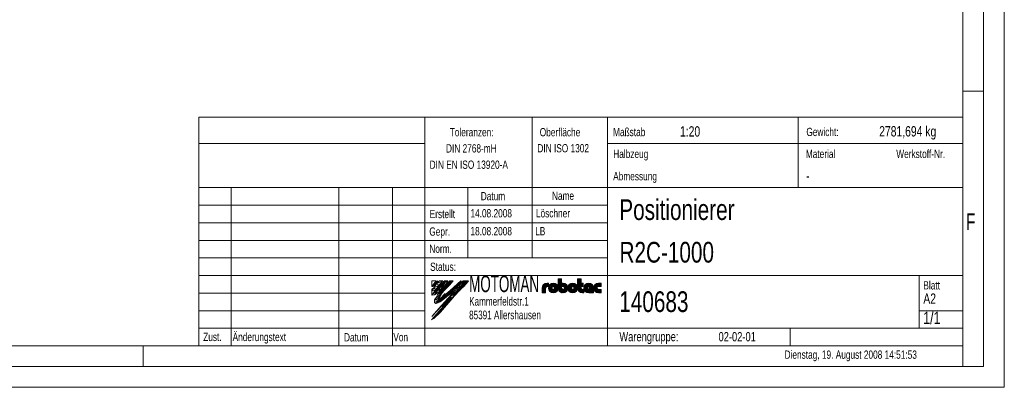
# Model space of a CAD drawing. Header units: millimetres. Extents: x 22 to 589, y 6 to 414.
# Tile 12 of 52: x 350 to 589, y 6 to 94. Entities that reach past the tile are written whole.
import ezdxf

# ---------------------------------------------------------------- set-up
doc = ezdxf.new("R2010")
doc.units = ezdxf.units.MM
doc.styles.add('SLDTEXTSTYLE0', font='TXT', dxfattribs={"width": 0.7})
doc.styles.add('SLDTEXTSTYLE1', font='TXT', dxfattribs={"width": 0.75})
doc.styles.add('SLDTEXTSTYLE2', font='TXT', dxfattribs={"width": 0.605})

msp = doc.modelspace()

# ---------------------------------------------------------------- linework, layer by layer
at = {"color": 7, "linetype": 'Continuous', "lineweight": 15}
for p, q in [((588.5, 414.5), (588.5, 5.5)), ((588.5, 5.5), (36.5, 5.5))]:
    msp.add_line(p, q, dxfattribs=at)
at = {"color": 1, "linetype": 'Continuous', "lineweight": 0}
for p, q in [((583.5, 409.5), (583.5, 10.5)), ((578.5, 404.5000052), (578.5, 10.5000052)), ((583.4831139, 77), (578.5, 77)), ((393.7247305, 70.7491264), (393.7247305, 15.4991316)), ((393.7247305, 70.7491264), (578.5, 70.7491264)), ((448.3247305, 15.4991264), (448.3247305, 70.7491264)), ((474.3247305, 70.7491264), (474.3247305, 36.7491264)), ((492.5247305, 70.7491264), (492.5247305, 15.4991264)), ((538.6120544, 53.7491316), (538.6120544, 70.7491316)), ((448.3247305, 64.3741264), (393.7247305, 64.3741264)), ((578.5, 64.3741264), (492.5247305, 64.3741264)), ((578.5, 10.5), (578.5, 65.49)), ((578.5, 53.7491316), (393.7247305, 53.7491316)), ((401.5247305, 53.7491264), (401.5247305, 15.4991264)), ((427.5247305, 15.4991264), (427.5247305, 53.7491264)), ((440.5247305, 53.7491264), (440.5247305, 15.4991264)), ((458.7247305, 36.7491264), (458.7247305, 53.7491264)), ((492.5247305, 49.4991264), (393.7247305, 49.4991264)), ((492.5247305, 45.2491264), (393.7247305, 45.2491264)), ((492.5247305, 40.9991264), (393.7247305, 40.9991264)), ((492.5247305, 36.7491264), (393.7247305, 36.7491264)), ((448.3247305, 32.4991316), (393.7247305, 32.4991316)), ((448.3247305, 32.4991316), (578.5, 32.4991316)), ((567.9247305, 19.7491264), (567.9247305, 32.4991264)), ((448.3247305, 28.2491264), (393.7247305, 28.2491264)), ((448.3247305, 23.9991264), (393.7247305, 23.9991264)), ((578.5, 23.9991316), (567.9247305, 23.9991316)), ((393.7247305, 19.7491316), (578.5, 19.7491316)), ((536.7247305, 15.4991264), (536.7247305, 19.7491264)), ((393.7247305, 15.4991316), (46.5, 15.5)), ((380.25, 15.5), (380.25, 10.5)), ((393.7247305, 15.4991316), (578.5, 15.4991316)), ((583.5, 10.5), (41.5, 10.5)), ((395.62, 10.5), (578.5, 10.5))]:
    msp.add_line(p, q, dxfattribs=at)
at = {"color": 7, "linetype": 'Continuous', "lineweight": 0}
for p, q in [((450.0695855, 29.8805796), (451.0943855, 31.1812356)), ((450.0695855, 31.1812356), (451.0943855, 31.1812356)), ((451.0943855, 31.1812356), (450.0695855, 29.8805796)), ((450.0695855, 29.8805796), (450.0695855, 31.1812356)), ((450.2871455, 29.8805796), (451.0943855, 31.1812356)), ((451.0943855, 31.1812356), (450.2871455, 29.8805796)), ((451.0943855, 31.1812356), (450.9700655, 30.8323836)), ((451.4673455, 31.1812356), (451.0433194, 30.7150272)), ((451.0781601, 30.6592117), (451.4673455, 31.1812356)), ((451.1767055, 30.5013396), (452.7080255, 31.1812356)), ((452.7080255, 31.1812356), (451.1767055, 30.5013396)), ((451.1767055, 30.5013396), (451.9007855, 31.1812356)), ((452.7080255, 31.1812356), (451.7743302, 30.1993226)), ((451.7773055, 28.5563196), (453.4942655, 31.1812356)), ((453.4942655, 31.1812356), (451.7773055, 28.5563196)), ((451.8700852, 29.4230148), (453.4942655, 31.1812356)), ((451.9007855, 31.1812356), (452.7080255, 31.1812356)), ((453.1416705, 31.2144651), (452.022625, 29.9944483)), ((453.4942655, 31.1812356), (452.022625, 29.9944483)), ((452.022625, 29.9944483), (453.4942655, 31.1812356)), ((452.2207575, 29.8026276), (453.4942655, 31.1812356)), ((453.4942655, 31.1812356), (453.1416705, 31.2144651)), ((453.4942655, 31.1812356), (453.6395855, 30.6875676)), ((453.4942655, 31.1812356), (453.8873855, 31.1812356)), ((453.6395855, 30.6875676), (453.4942655, 31.1812356)), ((453.8873855, 31.1812356), (453.6395855, 30.6875676)), ((454.3939055, 31.1812356), (453.7840655, 30.5840796)), ((453.7840655, 30.5840796), (454.3939055, 31.1812356)), ((453.7840655, 30.5840796), (454.5316655, 31.1812356)), ((454.5316655, 31.1812356), (453.7840655, 30.5840796)), ((453.7840655, 30.5840796), (454.3939055, 31.1812356)), ((454.5316655, 31.1812356), (453.9257676, 30.5277341)), ((455.1851855, 31.1812356), (454.0762091, 30.2815376)), ((454.7374655, 31.1812356), (454.0762091, 30.2815376)), ((454.0762091, 30.2815376), (455.1851855, 31.1812356)), ((454.2782526, 30.2018913), (455.1851855, 31.1812356)), ((454.3939055, 31.1812356), (454.5316655, 31.1812356)), ((454.4822676, 28.8809157), (457.0441055, 31.1812356)), ((454.5661055, 28.8122676), (457.0441055, 31.1812356)), ((457.0441055, 31.1812356), (454.5661055, 28.8122676)), ((455.1851855, 31.1812356), (454.7374655, 31.1812356)), ((457.0441055, 31.1812356), (456.8337536, 30.7710485)), ((456.8644992, 30.7831722), (457.0441055, 31.1812356)), ((457.2094721, 31.1713362), (456.8644992, 30.7831722)), ((457.0441055, 31.1812356), (457.2094721, 31.1713362)), ((457.5909455, 31.1812356), (457.1016548, 30.7322119)), ((457.5909455, 31.1812356), (457.5092001, 30.470882)), ((457.5092001, 30.470882), (457.5909455, 31.1812356)), ((457.5092001, 30.470882), (458.1083855, 31.1346156)), ((457.5425288, 30.5078009), (457.9824023, 30.9950605)), ((457.5909455, 31.1812356), (458.8895855, 31.1812356)), ((457.7700528, 30.9988187), (457.5909455, 31.1812356)), ((458.1083855, 31.1346156), (457.5909455, 31.1812356)), ((458.7216502, 30.9819783), (457.6550619, 29.9349612)), ((457.6550619, 29.9349612), (458.7216502, 30.9819783)), ((458.5292255, 30.9737556), (457.6550619, 29.9349612)), ((457.7515098, 29.8698099), (458.7216502, 30.9819783)), ((457.7700528, 30.9988187), (458.8895855, 31.1812356)), ((458.8895855, 31.1812356), (457.7700528, 30.9988187)), ((458.7216502, 30.9819783), (457.7700528, 30.9988187)), ((457.9824023, 30.9950605), (457.9092761, 30.5019746)), ((457.9092761, 30.5019746), (457.9824023, 30.9950605)), ((458.3013394, 30.9894165), (457.9092761, 30.5019746)), ((457.9824023, 30.9950605), (458.3013394, 30.9894165)), ((458.7216502, 30.9819783), (458.5292255, 30.9737556)), ((458.8895855, 31.1812356), (458.7216502, 30.9819783)), ((480.5929754, 29.482355), (480.5929754, 31.666355)), ((480.5929754, 31.666355), (481.4329754, 31.666355)), ((480.6782766, 31.666355), (480.6782766, 29.0426368)), ((480.7622766, 28.8744621), (480.7622766, 31.666355)), ((480.8462766, 31.666355), (480.8462766, 28.7532442)), ((480.9302766, 28.6580008), (480.9302766, 31.666355)), ((481.0142766, 31.666355), (481.0142766, 28.5804646)), ((481.0982766, 28.5163642), (481.0982766, 31.666355)), ((481.1822766, 31.666355), (481.1822766, 28.4631595)), ((481.2662766, 28.4192132), (481.2662766, 31.666355)), ((481.3502766, 31.666355), (481.3502766, 28.3834157)), ((481.4329754, 29.482355), (481.4329754, 31.666355)), ((485.2969754, 31.666355), (486.1369754, 31.666355)), ((485.2969754, 29.482355), (485.2969754, 31.666355)), ((485.3426286, 29.1578663), (485.3426286, 31.666355)), ((485.4266286, 31.666355), (485.4266286, 28.9455731)), ((485.5106286, 28.8064372), (485.5106286, 31.666355)), ((485.5946286, 31.666355), (485.5946286, 28.7003813)), ((485.6786286, 28.6151818), (485.6786286, 31.666355)), ((485.7626286, 31.666355), (485.7626286, 28.5451334)), ((485.8466286, 28.4870331), (485.8466286, 31.666355)), ((485.9306286, 31.666355), (485.9306286, 28.4388818)), ((486.0146286, 28.3993522), (486.0146286, 31.666355)), ((486.0986286, 31.666355), (486.0986286, 28.3675271)), ((486.1369754, 30.658355), (486.1369754, 31.666355)), ((450.4676943, 29.4823725), (450.0656652, 29.2305153)), ((450.0656652, 29.2305153), (450.0695855, 28.6805556)), ((450.0695855, 29.8805796), (450.2871455, 29.8805796)), ((450.2871455, 29.8805796), (450.0695855, 29.8805796)), ((450.2871455, 29.8805796), (450.0695855, 29.8805796)), ((450.0695855, 28.6805556), (450.4848311, 29.5168873)), ((450.0695855, 28.6805556), (450.4676943, 29.4823725)), ((450.0695855, 27.7908276), (450.9910655, 29.1564156)), ((450.9910655, 29.1564156), (450.0695855, 27.7908276)), ((450.0695855, 28.6805556), (450.9910655, 29.1564156)), ((450.9910655, 29.1564156), (450.0695855, 28.6805556)), ((450.0695855, 27.7908276), (451.2388655, 28.9494396)), ((451.2388655, 28.9494396), (450.0695855, 27.7908276)), ((450.0695855, 27.7908276), (450.0695855, 28.6805556)), ((450.2871455, 29.8805796), (450.9700655, 30.8323836)), ((450.9700655, 30.8323836), (450.2871455, 29.8805796)), ((450.6601055, 30.1909596), (450.2871455, 29.8805796)), ((450.2871455, 29.8805796), (450.6601055, 30.1909596)), ((450.6601055, 30.1909596), (450.2871455, 29.8805796)), ((451.1767055, 30.5013396), (450.4848311, 29.5168873)), ((450.4848311, 29.5168873), (451.1767055, 30.5013396)), ((450.4848311, 29.5168873), (451.7743302, 30.1993226)), ((451.7743302, 30.1993226), (450.4848311, 29.5168873)), ((450.4848311, 29.5168873), (450.7424255, 30.1702956)), ((450.4848311, 29.5168873), (450.9910655, 29.1564156)), ((450.9910655, 29.1564156), (450.4848311, 29.5168873)), ((450.6601055, 30.1909596), (450.9700655, 30.8323836)), ((450.9700655, 30.8323836), (450.6601055, 30.1909596)), ((450.6601055, 30.1909596), (451.1767055, 30.5013396)), ((451.1767055, 30.5013396), (450.6601055, 30.1909596)), ((450.7424255, 30.1702956), (450.6601055, 30.1909596)), ((450.6601055, 27.8321556), (451.8700852, 29.4230148)), ((451.8700852, 29.4230148), (450.6601055, 27.8321556)), ((450.6601055, 27.8321556), (451.2388655, 28.9494396)), ((451.2388655, 28.9494396), (450.6601055, 27.8321556)), ((450.7424255, 30.1702956), (451.1767055, 30.5013396)), ((451.1767055, 30.5013396), (450.7424255, 30.1702956)), ((450.9700655, 30.8323836), (451.1767055, 30.5013396)), ((451.100583, 29.3023975), (450.9855921, 29.1442566)), ((450.9855921, 29.1442566), (451.0430876, 29.1155034)), ((451.7743302, 30.1993226), (450.9910655, 29.1564156)), ((450.9910655, 29.1564156), (451.2388655, 28.9494396)), ((450.9999653, 30.7975479), (451.1868258, 30.8981833)), ((451.0574608, 30.7256658), (450.9999653, 30.7975479)), ((451.6611629, 29.6618091), (451.0430876, 29.0723744)), ((451.7330325, 29.5467972), (451.0430876, 29.0723744)), ((451.0430876, 29.0723744), (451.7330325, 29.5467972)), ((451.0430876, 29.1155034), (451.100583, 29.3023975)), ((451.0430876, 29.1155034), (451.2730686, 29.2161387)), ((451.1293304, 29.0436212), (451.0430876, 29.1155034)), ((451.0430876, 29.0723744), (451.1293304, 28.8998569)), ((451.0433194, 30.7150272), (451.0781601, 30.6592117)), ((451.1868258, 30.8981833), (451.0574608, 30.7256658)), ((451.2299472, 30.8406777), (451.086209, 30.6825368)), ((451.086209, 30.6825368), (451.1293304, 30.5819015)), ((451.8593844, 29.7547081), (451.120932, 29.0479439)), ((452.0186375, 29.5838277), (451.120932, 29.0479439)), ((451.120932, 29.0479439), (452.0186375, 29.5838277)), ((451.120932, 29.0479439), (451.2388655, 28.9494396)), ((451.1293304, 30.5819015), (451.2299472, 30.8406777)), ((451.1293304, 28.8998569), (451.7330325, 29.5467972)), ((451.2730686, 29.2161387), (451.1293304, 29.0436212)), ((451.1767055, 30.5013396), (451.7743302, 30.1993226)), ((451.7743302, 30.1993226), (451.1767055, 30.5013396)), ((451.2388655, 28.9494396), (452.0186375, 29.5838277)), ((451.2388655, 28.9494396), (451.8700852, 29.4230148)), ((451.5892942, 29.9637144), (451.431181, 29.7480671)), ((451.431181, 29.7480671), (451.6611629, 29.8918322)), ((451.790528, 29.9493378), (451.4455551, 29.3167741)), ((451.4455551, 29.3167741), (451.9342662, 29.7911969)), ((451.6611629, 29.8918322), (451.5892942, 29.9637144)), ((451.7330325, 29.8199501), (451.5892942, 29.5467972)), ((451.5892942, 29.5467972), (451.790528, 29.7624437)), ((451.591117, 29.9957209), (451.8419628, 30.2744808)), ((452.0186375, 29.5838277), (451.591117, 29.9957209)), ((451.591117, 29.9957209), (452.2207575, 29.8026276)), ((452.2207575, 29.8026276), (451.591117, 29.9957209)), ((451.7330325, 29.5467972), (451.6611629, 29.6618091)), ((451.790528, 29.7624437), (451.7330325, 29.8199501)), ((453.6395855, 30.6875676), (451.7773055, 28.5563196)), ((451.7773055, 28.5563196), (452.7624617, 29.6837617)), ((451.7773055, 28.5563196), (453.1004466, 29.6375701)), ((453.1004466, 29.6375701), (451.7773055, 28.5563196)), ((451.7773055, 28.5563196), (451.8700852, 29.4230148)), ((451.8700852, 29.4230148), (451.7773055, 28.5563196)), ((451.9342662, 29.7911969), (451.790528, 29.9493378)), ((452.1512374, 30.6093275), (451.8192753, 30.2656196)), ((451.8192753, 30.2656196), (451.9055189, 30.1218553)), ((451.8419628, 30.2744808), (452.2207575, 29.8026276)), ((452.0186375, 29.5838277), (451.8593844, 29.7547081)), ((451.9055189, 30.1218553), (452.1512374, 30.6093275)), ((451.9630144, 30.0643489), (452.5667165, 30.5531483)), ((452.0780054, 30.0068433), (451.9630144, 30.0643489)), ((452.2207575, 29.8026276), (452.0186375, 29.5838277)), ((452.022625, 29.9944483), (452.2207575, 29.8026276)), ((452.5667165, 30.5531483), (452.0780054, 30.0068433)), ((453.6975254, 29.9942097), (452.240563, 28.1296139)), ((453.866908, 29.8960977), (452.240563, 28.1296139)), ((452.240563, 28.1296139), (453.866908, 29.8960977)), ((452.2670255, 28.0259436), (453.866908, 29.8960977)), ((453.1004466, 29.6375701), (452.2984491, 28.5290876)), ((453.5872602, 29.906208), (452.3511087, 28.2960464)), ((452.3511087, 28.2960464), (452.9979322, 29.0723744)), ((452.4086033, 25.2338625), (455.5841855, 28.8253716)), ((452.4660988, 25.1619804), (455.5841855, 28.8253716)), ((455.5841855, 28.8253716), (452.4660988, 25.1619804)), ((452.7624617, 29.6837617), (453.6395855, 30.6875676)), ((452.7624617, 29.6837617), (453.9257676, 30.5277341)), ((453.9257676, 30.5277341), (452.7624617, 29.6837617)), ((452.7624617, 29.6837617), (453.1004466, 29.6375701)), ((453.1004466, 29.6375701), (452.7624617, 29.6837617)), ((452.902772, 28.7690891), (454.2782526, 30.2018913)), ((453.866908, 29.8960977), (452.902772, 28.7690891)), ((452.9979322, 29.0723744), (453.5872602, 29.906208)), ((453.9257676, 30.5277341), (453.1004466, 29.6375701)), ((453.7988688, 30.3908653), (453.5248356, 30.0953021)), ((454.2782526, 30.2018913), (453.5248356, 30.0953021)), ((453.5248356, 30.0953021), (454.2782526, 30.2018913)), ((453.5248356, 30.0953021), (453.866908, 29.8960977)), ((453.5309046, 28.0484027), (454.4822676, 28.8809157)), ((453.6016772, 27.9803895), (454.4822676, 28.8809157)), ((454.4822676, 28.8809157), (453.6016772, 27.9803895)), ((454.5661055, 28.8122676), (453.6016772, 27.9803895)), ((453.6395855, 30.6875676), (453.9257676, 30.5277341)), ((454.6509254, 28.7273394), (453.6608787, 27.9234972)), ((454.7421233, 28.6348453), (453.6608787, 27.9234972)), ((453.6608787, 27.9234972), (454.7421233, 28.6348453)), ((453.866908, 29.8960977), (453.6975254, 29.9942097)), ((453.7411214, 27.8463835), (454.7421233, 28.6348453)), ((453.7840655, 30.5840796), (453.9394185, 30.5424584)), ((453.9394185, 30.5424584), (453.7840655, 30.5840796)), ((453.9257676, 30.5277341), (453.7840655, 30.5840796)), ((454.2782526, 30.2018913), (453.7988688, 30.3908653)), ((454.2782526, 30.2018913), (453.866908, 29.8960977)), ((453.866908, 29.8960977), (454.2782526, 30.2018913)), ((454.3079702, 30.5968686), (453.9237172, 30.3416497)), ((453.9237172, 30.3416497), (454.0762091, 30.2815376)), ((454.0762091, 30.2815376), (454.3079702, 30.5968686)), ((454.0762091, 30.2815376), (454.2782526, 30.2018913)), ((454.3636655, 27.3355476), (456.2671055, 28.9081116)), ((456.2671055, 28.9081116), (454.3636655, 27.3355476)), ((456.6190655, 28.8253716), (454.3636655, 27.3355476)), ((454.3636655, 27.3355476), (455.5841855, 28.8253716)), ((455.5841855, 28.8253716), (454.4640657, 27.4334588)), ((455.272606, 29.0563699), (454.4716769, 28.4199473)), ((454.5661055, 28.8122676), (454.4822676, 28.8809157)), ((454.4822676, 28.8809157), (454.5661055, 28.8122676)), ((454.5661055, 28.8122676), (456.8337536, 30.7710485)), ((456.8337536, 30.7710485), (454.5661055, 28.8122676)), ((454.7421233, 28.6348453), (454.5661055, 28.8122676)), ((454.7421233, 28.6348453), (454.6509254, 28.7273394)), ((455.272606, 29.0563699), (454.6948884, 28.195595)), ((454.6948884, 28.195595), (455.272606, 29.0563699)), ((454.6948884, 28.195595), (455.5841855, 28.8253716)), ((454.7421233, 28.6348453), (456.8337536, 30.7710485)), ((456.8337536, 30.7710485), (454.7421233, 28.6348453)), ((457.0788941, 30.7113253), (454.7421233, 28.6348453)), ((454.8752255, 26.8502796), (456.6190655, 28.8253716)), ((456.2671055, 28.9081116), (454.8811055, 26.9631756)), ((454.8811055, 26.9631756), (456.6190655, 28.8253716)), ((456.6190655, 28.8253716), (454.9742842, 27.0630155)), ((455.8200953, 29.5561212), (455.272606, 29.0563699)), ((455.272606, 29.0563699), (455.5841855, 28.8253716)), ((455.5841855, 28.8253716), (455.272606, 29.0563699)), ((455.8200953, 29.5561212), (455.5841855, 28.8253716)), ((455.5841855, 28.8253716), (455.8200953, 29.5561212)), ((455.5841855, 28.8253716), (456.2671055, 28.9081116)), ((455.5841855, 28.8253716), (456.2671055, 28.9081116)), ((456.2056436, 29.9099401), (455.8200953, 29.5561212)), ((455.8200953, 29.5561212), (456.2671055, 28.9081116)), ((456.2671055, 28.9081116), (455.8200953, 29.5561212)), ((455.8595484, 28.3361993), (456.2671055, 28.9081116)), ((456.6190655, 28.8253716), (455.8595484, 28.3361993)), ((456.6126975, 30.2834948), (456.2056436, 29.9099401)), ((456.2056436, 29.9099401), (456.6110099, 29.373044)), ((456.6110099, 29.373044), (456.2056436, 29.9099401)), ((456.2056436, 29.9099401), (456.2671055, 28.9081116)), ((456.2671055, 28.9081116), (456.2056436, 29.9099401)), ((456.2671055, 28.9081116), (456.6110099, 29.373044)), ((456.2671055, 28.9081116), (456.6190655, 28.8253716)), ((456.6190655, 28.8253716), (456.2671055, 28.9081116)), ((456.2671055, 28.9081116), (456.6190655, 28.8253716)), ((456.8788733, 29.5467972), (456.3182934, 28.8423513)), ((457.0082384, 29.4174095), (456.3182934, 28.8423513)), ((456.3182934, 28.8423513), (457.0082384, 29.4174095)), ((456.3182934, 28.8423513), (456.4189103, 28.698587)), ((456.4189103, 28.698587), (457.0082384, 29.4174095)), ((456.9363688, 29.1730098), (456.5626486, 28.8567279)), ((456.9363688, 29.12988), (456.5626486, 28.8567279)), ((456.5626486, 28.8567279), (456.9363688, 29.12988)), ((456.5626486, 28.8567279), (456.6345182, 28.8423513)), ((456.8932474, 29.3311507), (456.5770227, 28.8711037)), ((456.5770227, 28.8711037), (457.0369857, 29.2448919)), ((456.6126975, 30.2834948), (456.6110099, 29.373044)), ((456.6110099, 29.373044), (456.6126975, 30.2834948)), ((456.6110099, 29.373044), (456.9787182, 29.870156)), ((456.6126975, 30.2834948), (457.1016548, 30.7322119)), ((457.5092001, 30.470882), (456.6126975, 30.2834948)), ((457.5092001, 30.470882), (456.6126975, 30.2834948)), ((456.6126975, 30.2834948), (456.9787182, 29.870156)), ((456.9787182, 29.870156), (456.6126975, 30.2834948)), ((457.1818655, 29.3974956), (456.6190655, 28.8253716)), ((457.2389855, 29.3409636), (456.6190655, 28.8253716)), ((456.6190655, 28.8253716), (457.2389855, 29.3409636)), ((457.2389855, 29.3409636), (456.6190655, 28.8253716)), ((456.6190655, 28.8253716), (457.2389855, 29.3409636)), ((456.9794902, 29.1155034), (456.6190655, 28.8253716)), ((456.6190655, 28.8253716), (456.9794902, 29.1155034)), ((456.6190655, 28.8253716), (456.6920136, 28.8135981)), ((456.6345182, 28.8423513), (456.9363688, 29.12988)), ((456.6920136, 28.8135981), (456.9794902, 29.1155034)), ((457.5425288, 30.5078009), (456.7517242, 29.5632788)), ((457.7505539, 30.5044955), (456.7517242, 29.5632788)), ((456.7517242, 29.5632788), (457.7505539, 30.5044955)), ((456.7517242, 29.5632788), (456.9363688, 29.4461618)), ((456.8337536, 30.7710485), (457.0788941, 30.7113253)), ((457.0082384, 29.4174095), (456.8788733, 29.5467972)), ((457.0369857, 29.2448919), (456.8932474, 29.3311507)), ((457.0082384, 30.9269365), (456.9076215, 30.7975479)), ((456.9076215, 30.7975479), (456.9794902, 30.754419)), ((456.9363688, 29.4461618), (457.7505539, 30.5044955)), ((456.9363688, 29.12988), (456.9363688, 29.1730098)), ((456.9551201, 29.4705361), (457.8562956, 30.5531483)), ((457.8562956, 30.5531483), (456.9551201, 29.4705361)), ((456.9551201, 29.4705361), (457.8562956, 30.5531483)), ((457.7505539, 30.5044955), (456.9551201, 29.4705361)), ((457.814945, 30.5034732), (456.9551201, 29.4705361)), ((456.9551201, 29.4705361), (457.0082384, 29.4174095)), ((456.9787182, 29.870156), (457.5092001, 30.470882)), ((456.9794902, 30.754419), (457.0082384, 30.9269365)), ((456.9794902, 29.1155034), (457.2389855, 29.3409636)), ((457.2094721, 30.8694301), (456.9938643, 30.754419)), ((457.0082384, 30.8406777), (456.9938643, 30.7687956)), ((456.9938643, 30.7687956), (457.0801071, 30.8406777)), ((456.9938643, 30.754419), (457.0513598, 30.7256658)), ((457.0801071, 30.8406777), (457.0082384, 30.8406777)), ((457.0082384, 29.4174095), (457.814945, 30.5034732)), ((457.0513598, 30.7256658), (457.2094721, 30.8694301)), ((457.1016548, 30.7322119), (457.5092001, 30.470882)), ((457.5092001, 30.470882), (457.1016548, 30.7322119)), ((457.1016548, 30.7322119), (457.5092001, 30.470882)), ((457.1016548, 30.7322119), (457.5092001, 30.470882)), ((457.6550619, 29.9349612), (457.1818655, 29.3974956)), ((457.7515098, 29.8698099), (457.1818655, 29.3974956)), ((457.1818655, 29.3974956), (457.7515098, 29.8698099)), ((457.2389855, 29.3409636), (457.1818655, 29.3974956)), ((457.1818655, 29.3974956), (457.2480785, 29.3502582)), ((457.2480785, 29.3502582), (457.7515098, 29.8698099)), ((457.7505539, 30.5044955), (457.5425288, 30.5078009)), ((457.9092761, 30.5019746), (457.5425288, 30.5078009)), ((457.7515098, 29.8698099), (457.6550619, 29.9349612)), ((457.6550619, 29.9349612), (457.7515098, 29.8698099)), ((457.8562956, 30.5531483), (457.7505539, 30.5044955)), ((476.7289754, 28.306355), (476.7289754, 29.482355)), ((476.7673962, 28.306355), (476.7673962, 29.7804995)), ((476.8513962, 30.0047989), (476.8513962, 28.306355)), ((476.9353962, 28.306355), (476.9353962, 30.1478567)), ((477.0193962, 30.2561285), (477.0193962, 28.306355)), ((477.1033962, 28.306355), (477.1033962, 30.3428476)), ((477.1873962, 30.4140502), (477.1873962, 28.306355)), ((477.2713962, 28.306355), (477.2713962, 30.4730888)), ((477.3553962, 30.5220373), (477.3553962, 28.306355)), ((477.4393962, 28.306355), (477.4393962, 30.5622682)), ((477.5233962, 30.5947283), (477.5233962, 28.306355)), ((477.5689754, 28.306355), (477.5689754, 29.482355)), ((477.6073962, 29.6383766), (477.6073962, 30.6200821)), ((477.6913962, 30.6387981), (477.6913962, 29.7417394)), ((477.7753962, 29.7923637), (477.7753962, 30.651194)), ((477.8593962, 30.6574713), (477.8593962, 29.8152495)), ((477.9049754, 30.658355), (478.2409754, 30.658355)), ((477.9049754, 29.818355), (478.2409754, 29.818355)), ((477.9433962, 29.818355), (477.9433962, 30.658355)), ((478.0273962, 30.658355), (478.0273962, 29.818355)), ((478.1113962, 29.818355), (478.1113962, 30.658355)), ((478.1953962, 30.658355), (478.1953962, 29.818355)), ((478.2409754, 29.818355), (478.2409754, 30.658355)), ((478.3460998, 28.9963478), (478.3460998, 29.9683622)), ((478.4300998, 30.1219285), (478.4300998, 28.8427823)), ((478.5140998, 28.7288347), (478.5140998, 30.2358753)), ((478.5980998, 30.3264046), (478.5980998, 28.6383053)), ((478.6820998, 28.56424), (478.6820998, 30.4004699)), ((478.7660998, 30.4618126), (478.7660998, 28.5028973)), ((478.8500998, 28.4520017), (478.8500998, 30.5127091)), ((478.9340998, 30.5546461), (478.9340998, 28.4100639)), ((479.0180998, 28.3760666), (479.0180998, 30.5886434)), ((479.1020998, 29.5996139), (479.1020998, 30.6154175)), ((479.1020998, 29.365096), (479.1020998, 28.3492933)), ((479.1860998, 30.6354692), (479.1860998, 29.7264716)), ((479.1860998, 28.3292408), (479.1860998, 29.2382392)), ((479.2700998, 29.7845534), (479.2700998, 30.6491469)), ((479.2700998, 29.1801566), (479.2700998, 28.3155631)), ((479.3540998, 30.6566733), (479.3540998, 29.8124195)), ((479.3540998, 28.3080367), (479.3540998, 29.1522904)), ((479.4380998, 29.8176905), (479.4380998, 30.6581651)), ((479.4380998, 29.1470194), (479.4380998, 28.3065448)), ((479.5220998, 30.6536468), (479.5220998, 29.8014861)), ((479.5220998, 28.3110632), (479.5220998, 29.1632239)), ((479.6060998, 29.7600741), (479.6060998, 30.6430477)), ((479.6060998, 29.2046359), (479.6060998, 28.3216623)), ((479.6900998, 30.6261989), (479.6900998, 29.6780557)), ((479.6900998, 28.338511), (479.6900998, 29.2866543)), ((479.7740998, 30.6028184), (479.7740998, 28.3618916)), ((479.8580998, 28.3922248), (479.8580998, 30.572486)), ((479.9420998, 30.5346003), (479.9420998, 28.4301097)), ((480.0260998, 28.4764012), (480.0260998, 30.4883087)), ((480.1100998, 30.4323832), (480.1100998, 28.5323267)), ((480.1940998, 28.5997157), (480.1940998, 30.3649951)), ((480.2780998, 30.2832547), (480.2780998, 28.6814553)), ((480.3620998, 28.7825585), (480.3620998, 30.1821514)), ((480.4460998, 30.0514575), (480.4460998, 28.9132525)), ((480.5300998, 29.1029757), (480.5300998, 29.8617343)), ((481.4342766, 28.3549893), (481.4342766, 29.4528139)), ((481.5182766, 29.2586453), (481.5182766, 28.3333879)), ((481.7689754, 30.658355), (481.6009754, 30.658355)), ((481.6009754, 29.818355), (481.6009754, 30.658355)), ((481.7689754, 29.818355), (481.6009754, 29.818355)), ((481.6022766, 30.658355), (481.6022766, 29.818355)), ((481.6022766, 28.3182301), (481.6022766, 29.190623)), ((481.6862766, 29.818355), (481.6862766, 30.658355)), ((481.6862766, 29.1566912), (481.6862766, 28.3092664)), ((481.7702766, 30.6583541), (481.7702766, 29.8183525)), ((481.7702766, 28.3063558), (481.7702766, 29.1463575)), ((481.8542766, 29.8073468), (481.8542766, 30.6552571)), ((481.8542766, 29.1573632), (481.8542766, 28.3094529)), ((481.9382766, 30.6461044), (481.9382766, 29.7725842)), ((481.9382766, 28.3186055), (481.9382766, 29.1921257)), ((482.0222766, 29.7031137), (482.0222766, 30.6307517)), ((482.0222766, 29.2615963), (482.0222766, 28.3339582)), ((482.1062766, 28.3557655), (482.1062766, 30.6089445)), ((482.1902766, 30.5802988), (482.1902766, 28.3844111)), ((482.2742766, 28.420448), (482.2742766, 30.544262)), ((482.3582766, 30.5000486), (482.3582766, 28.4646614)), ((482.4422766, 28.5181761), (482.4422766, 30.4465339)), ((482.5262766, 30.3820613), (482.5262766, 28.5826486)), ((482.6102766, 28.6606569), (482.6102766, 30.3040539)), ((482.6942766, 30.2081603), (482.6942766, 28.7565496)), ((482.7782766, 28.8787931), (482.7782766, 30.0859168)), ((482.8622766, 29.9155623), (482.8622766, 29.0491477)), ((483.0104526, 29.0954241), (483.0104526, 29.8692859)), ((483.0944526, 30.056138), (483.0944526, 28.908572)), ((483.1784526, 28.7790574), (483.1784526, 30.1856525)), ((483.2624526, 30.2860435), (483.2624526, 28.6786665)), ((483.3464526, 28.5974309), (483.3464526, 30.367279)), ((483.4304526, 30.4342766), (483.4304526, 28.5304334)), ((483.5144526, 28.4748304), (483.5144526, 30.4898795)), ((483.5984526, 30.5358947), (483.5984526, 28.4288152)), ((483.6824526, 28.3911748), (483.6824526, 30.5735351)), ((483.7664526, 30.6036441), (483.7664526, 28.3610659)), ((483.8504526, 30.6268172), (483.8504526, 29.6816374)), ((483.8504526, 28.3378928), (483.8504526, 29.2830725)), ((483.9344526, 29.761828), (483.9344526, 30.6434685)), ((483.9344526, 29.2028819), (483.9344526, 28.3212415)), ((484.0184526, 30.6538778), (484.0184526, 29.802332)), ((484.0184526, 28.3108322), (484.0184526, 29.162378)), ((484.1024526, 29.8178443), (484.1024526, 30.6582088)), ((484.1024526, 29.1468657), (484.1024526, 28.3065011)), ((484.1864526, 30.6565305), (484.1864526, 29.811913)), ((484.1864526, 28.3081795), (484.1864526, 29.1527969)), ((484.2704526, 29.7832749), (484.2704526, 30.6488168)), ((484.2704526, 29.1814359), (484.2704526, 28.3158932)), ((484.3544526, 30.634945), (484.3544526, 29.7239835)), ((484.3544526, 28.3297649), (484.3544526, 29.2407265)), ((484.4384526, 30.6146909), (484.4384526, 28.350019)), ((484.5224526, 28.3770082), (484.5224526, 30.5877017)), ((484.6064526, 30.5534701), (484.6064526, 28.4112399)), ((484.6904526, 28.4534373), (484.6904526, 30.5112727)), ((484.7744526, 30.4600789), (484.7744526, 28.5046311)), ((484.8584526, 28.5663291), (484.8584526, 30.3983809)), ((484.9424526, 30.323872), (484.9424526, 28.6408379)), ((485.0264526, 28.7319637), (485.0264526, 30.2327463)), ((485.1104526, 30.1178948), (485.1104526, 28.8468152)), ((485.1944526, 29.0021236), (485.1944526, 29.9625863)), ((486.1369754, 30.658355), (486.6409754, 30.658355)), ((486.1369754, 29.818355), (486.6409754, 29.818355)), ((486.1369754, 29.482355), (486.1369754, 29.818355)), ((486.1826286, 29.818355), (486.1826286, 30.658355)), ((486.1826286, 28.3427606), (486.1826286, 29.3132546)), ((486.2666286, 30.658355), (486.2666286, 29.818355)), ((486.2666286, 29.2171813), (486.2666286, 28.3245998)), ((486.3506286, 29.818355), (486.3506286, 30.658355)), ((486.3506286, 28.3127365), (486.3506286, 29.1694214)), ((486.4346286, 30.658355), (486.4346286, 29.818355)), ((486.4346286, 29.1485507), (486.4346286, 28.3069808)), ((486.4729754, 29.146355), (486.8089754, 29.146355)), ((486.5186286, 29.818355), (486.5186286, 30.658355)), ((486.5186286, 28.306355), (486.5186286, 29.146355)), ((486.6026286, 30.658355), (486.6026286, 29.818355)), ((486.6026286, 29.146355), (486.6026286, 28.306355)), ((486.6409754, 29.818355), (486.6409754, 30.658355)), ((486.6866286, 28.306355), (486.6866286, 29.146355)), ((486.7706286, 29.146355), (486.7706286, 28.306355)), ((486.8089754, 28.306355), (486.8089754, 29.146355)), ((486.8495735, 29.1760246), (486.8495735, 29.7886853)), ((486.9335735, 30.009166), (486.9335735, 28.9555439)), ((487.0175735, 28.8136923), (487.0175735, 30.1510177)), ((487.1015735, 30.2586133), (487.1015735, 28.7060967)), ((487.1855735, 28.6198396), (487.1855735, 30.3448703)), ((487.2695735, 30.4157235), (487.2695735, 28.5489873)), ((487.3535735, 28.4902327), (487.3535735, 30.4744781)), ((487.4375735, 30.5231847), (487.4375735, 28.4415253)), ((487.5215735, 28.401506), (487.5215735, 30.563204)), ((487.6055735, 30.5954726), (487.6055735, 28.3692374)), ((487.6895735, 29.6424607), (487.6895735, 30.6206491)), ((487.6895735, 28.3440609), (487.6895735, 29.3222501)), ((487.7735735, 30.6391979), (487.7735735, 29.743516)), ((487.7735735, 29.2211939), (487.7735735, 28.325512)), ((487.8575735, 29.7932642), (487.8575735, 30.6514334)), ((487.8575735, 28.3132766), (487.8575735, 29.1714458)), ((487.9415735, 30.6575536), (487.9415735, 29.8155401)), ((487.9415735, 29.1491698), (487.9415735, 28.3071563)), ((487.9849754, 29.566355), (488.310306, 29.566355)), ((487.9849754, 29.398355), (487.9849754, 29.566355)), ((487.9849754, 29.398355), (489.1609754, 29.398355)), ((487.9849754, 29.146355), (489.1609754, 29.146355)), ((488.0255735, 29.8158929), (488.0255735, 30.6576544)), ((488.0255735, 29.566355), (488.0255735, 29.398355)), ((488.0255735, 28.306355), (488.0255735, 29.146355)), ((488.1095735, 30.6517358), (488.1095735, 29.794399)), ((488.1095735, 29.398355), (488.1095735, 29.566355)), ((488.1095735, 29.146355), (488.1095735, 28.306355)), ((488.1935735, 29.7457613), (488.1935735, 30.639707)), ((488.1935735, 29.566355), (488.1935735, 29.398355)), ((488.1935735, 28.306355), (488.1935735, 29.146355)), ((488.2775735, 30.6213731), (488.2775735, 29.6475284)), ((488.2775735, 29.398355), (488.2775735, 29.566355)), ((488.2775735, 29.146355), (488.2775735, 28.306355)), ((488.3615735, 29.398355), (488.3615735, 30.5964243)), ((488.3615735, 28.306355), (488.3615735, 29.146355)), ((488.4455735, 30.5644018), (488.4455735, 29.398355)), ((488.4455735, 29.146355), (488.4455735, 28.306355)), ((488.5295735, 29.398355), (488.5295735, 30.5246547)), ((488.5295735, 28.306355), (488.5295735, 29.146355)), ((488.6135735, 30.4762564), (488.6135735, 29.398355)), ((488.6135735, 29.146355), (488.6135735, 28.306355)), ((488.6975735, 29.398355), (488.6975735, 30.4178655)), ((488.6975735, 28.306355), (488.6975735, 29.146355)), ((488.7815735, 30.3474609), (488.7815735, 29.398355)), ((488.7815735, 29.146355), (488.7815735, 28.306355)), ((488.8655735, 29.398355), (488.8655735, 30.2617927)), ((488.8655735, 28.306355), (488.8655735, 29.146355)), ((488.9495735, 30.1550555), (488.9495735, 29.398355)), ((488.9495735, 29.146355), (488.9495735, 28.306355)), ((489.0335735, 29.398355), (489.0335735, 30.0147251)), ((489.0335735, 28.306355), (489.0335735, 29.146355)), ((489.1175735, 29.7988947), (489.1175735, 29.398355)), ((489.1175735, 29.146355), (489.1175735, 28.306355)), ((489.1609754, 29.398355), (489.1609754, 29.482355)), ((489.1609754, 28.306355), (489.1609754, 29.146355)), ((489.2176292, 29.1217438), (489.2176292, 29.8429661)), ((489.3016292, 30.0400595), (489.3016292, 28.9246504)), ((489.3856292, 28.79104), (489.3856292, 30.1736699)), ((489.4696292, 30.2765128), (489.4696292, 28.6881971)), ((489.5536292, 28.605232), (489.5536292, 30.3594779)), ((489.6376292, 30.4278128), (489.6376292, 28.5368972)), ((489.7216292, 28.4801947), (489.7216292, 30.4845153)), ((489.8056292, 30.5314721), (489.8056292, 28.4332378)), ((489.8896292, 28.3947625), (489.8896292, 30.5699475)), ((489.9736292, 30.6008167), (489.9736292, 28.3638941)), ((490.0576292, 29.6690677), (490.0576292, 30.6246953)), ((490.0576292, 28.3400146), (490.0576292, 29.2956423)), ((490.1416292, 30.642017), (490.1416292, 29.7557338)), ((490.1416292, 29.2089761), (490.1416292, 28.322693)), ((490.2256292, 29.7993693), (490.2256292, 30.6530722)), ((490.2256292, 28.3116377), (490.2256292, 29.1653407)), ((490.3096292, 30.6580366), (490.3096292, 29.8172403)), ((490.3096292, 29.1474697), (490.3096292, 28.3066733)), ((490.3369754, 30.658355), (491.0089754, 30.658355)), ((490.3369754, 29.818355), (491.0089754, 29.818355)), ((490.3369754, 29.146355), (491.0089754, 29.146355)), ((490.3936292, 29.818355), (490.3936292, 30.658355)), ((490.3936292, 28.306355), (490.3936292, 29.146355)), ((490.4776292, 30.658355), (490.4776292, 29.818355)), ((490.4776292, 29.146355), (490.4776292, 28.306355)), ((490.5616292, 29.818355), (490.5616292, 30.658355)), ((490.5616292, 28.306355), (490.5616292, 29.146355)), ((490.6456292, 30.658355), (490.6456292, 29.818355)), ((490.6456292, 29.146355), (490.6456292, 28.306355)), ((490.7296292, 29.818355), (490.7296292, 30.658355)), ((490.7296292, 28.306355), (490.7296292, 29.146355)), ((490.8136292, 30.658355), (490.8136292, 29.818355)), ((490.8136292, 29.146355), (490.8136292, 28.306355)), ((490.8976292, 29.818355), (490.8976292, 30.658355)), ((490.8976292, 28.306355), (490.8976292, 29.146355)), ((490.9816292, 30.658355), (490.9816292, 29.818355)), ((490.9816292, 29.146355), (490.9816292, 28.306355)), ((491.0089754, 30.658355), (491.0089754, 29.818355)), ((491.0089754, 28.306355), (491.0089754, 29.146355)), ((450.6601055, 27.8321556), (450.0695855, 27.7908276)), ((454.930154, 27.2034357), (450.4762169, 22.0036476)), ((455.0897145, 27.0760607), (450.4762169, 22.0036476)), ((450.4762169, 22.0036476), (455.0897145, 27.0760607)), ((451.7773055, 28.5563196), (450.6601055, 27.8321556)), ((450.6802655, 26.6113836), (451.0532255, 27.1908156)), ((450.6802655, 26.6113836), (451.5908255, 27.0665796)), ((451.5908255, 27.0665796), (450.6802655, 26.6113836)), ((450.6802655, 26.6113836), (451.7773055, 26.6092836)), ((450.7012655, 26.0113716), (450.6802655, 26.6113836)), ((451.7773055, 26.6092836), (450.6802655, 26.6113836)), ((451.7773055, 26.6092836), (450.7012655, 26.0113716)), ((451.7773055, 26.6092836), (450.7012655, 26.0113716)), ((452.3518084, 26.8664479), (451.0322255, 25.7630676)), ((451.0322255, 25.7630676), (452.3518084, 26.8664479)), ((451.0322255, 25.7630676), (451.7773055, 26.6092836)), ((451.7773055, 26.6092836), (451.0322255, 25.7630676)), ((451.0532255, 27.1908156), (451.3747884, 27.7972351)), ((451.0532255, 27.1908156), (451.7773055, 27.6666756)), ((451.7773055, 27.6666756), (451.0532255, 27.1908156)), ((451.0532255, 27.1908156), (451.5908255, 27.0665796)), ((451.5908255, 27.0665796), (451.0532255, 27.1908156)), ((451.3747884, 27.7972351), (451.7773055, 28.5563196)), ((451.3747884, 27.7972351), (452.2984491, 28.5290876)), ((452.2984491, 28.5290876), (451.3747884, 27.7972351)), ((451.3747884, 27.7972351), (451.7773055, 27.6666756)), ((451.7923466, 27.6915665), (451.3747884, 27.7972351)), ((452.5641999, 26.9738864), (451.4875055, 25.8665556)), ((451.4875055, 25.8665556), (452.5641999, 26.9738864)), ((452.3518084, 26.8664479), (451.4875055, 25.8665556)), ((451.4875055, 25.8665556), (452.3518084, 26.8664479)), ((451.4875055, 25.8665556), (452.3518084, 26.8664479)), ((452.3518084, 26.8664479), (451.4875055, 25.8665556)), ((451.5488255, 23.0835516), (454.8752255, 26.8502796)), ((451.7773055, 27.6666756), (451.5908255, 27.0665796)), ((451.5908255, 27.0665796), (451.7773055, 26.6092836)), ((452.139632, 27.6720306), (451.6606102, 26.8954497)), ((451.9418313, 27.1994273), (451.6606102, 26.8954497)), ((451.6606102, 26.8954497), (451.9418313, 27.1994273)), ((451.6606102, 26.8954497), (451.717059, 26.7570219)), ((451.717059, 26.7570219), (451.9418313, 27.1994273)), ((451.9226255, 27.1425996), (451.717059, 26.7570219)), ((451.717059, 26.7570219), (451.7773055, 26.6092836)), ((451.8806255, 26.7125196), (451.717059, 26.7570219)), ((451.717059, 26.7570219), (451.8806255, 26.7125196)), ((454.7242431, 27.0760607), (451.7462255, 23.6560956)), ((454.8811055, 26.9631756), (451.7462255, 23.6560956)), ((451.7462255, 23.6560956), (454.8811055, 26.9631756)), ((452.2984491, 28.5290876), (451.7773055, 28.5563196)), ((451.7773055, 28.5563196), (452.2984491, 28.5290876)), ((452.3518084, 26.8664479), (451.7773055, 26.6092836)), ((451.7773055, 26.6092836), (451.8806255, 26.7125196)), ((452.2984491, 28.5290876), (451.7923466, 27.6915665)), ((453.2414255, 28.1265756), (451.8806255, 26.7125196)), ((451.8806255, 26.7125196), (451.9226255, 27.1425996)), ((451.8806255, 26.7125196), (452.2240158, 26.8092447)), ((452.1098943, 28.2170587), (451.9165884, 27.8971674)), ((452.3117816, 28.0819539), (451.9165884, 27.8971674)), ((451.9165884, 27.8971674), (452.3117816, 28.0819539)), ((451.9165884, 27.8971674), (452.1367104, 27.6672938)), ((451.9418313, 27.1994273), (452.139632, 27.6720306)), ((452.6853464, 27.0632355), (452.0224746, 26.1530359)), ((452.0224746, 26.1530359), (452.6853464, 27.0632355)), ((452.5641999, 26.9738864), (452.0224746, 26.1530359)), ((452.0224746, 26.1530359), (452.5641999, 26.9738864)), ((452.0224746, 26.1530359), (452.4038229, 26.4015012)), ((452.3117816, 28.0819539), (452.1098943, 28.2170587)), ((452.1116969, 23.6560956), (455.0897145, 27.0760607)), ((452.1211268, 27.6634819), (452.6529593, 28.4829397)), ((452.2792391, 28.0660225), (452.1211268, 27.6634819)), ((452.1367104, 27.6672938), (452.3117816, 28.0819539)), ((452.2240158, 26.8092447), (453.2414255, 28.1265756)), ((452.6220935, 27.3246713), (452.2240158, 26.8092447)), ((452.2240158, 26.8092447), (452.8616313, 27.1932499)), ((452.240563, 28.1296139), (452.2670255, 28.0259436)), ((452.6529593, 28.4829397), (452.2792391, 28.0660225)), ((452.5641999, 26.9738864), (452.3518084, 26.8664479)), ((453.3167416, 27.5289047), (452.4038229, 26.4015012)), ((452.4038229, 26.4015012), (453.3167416, 27.5289047)), ((452.4038229, 26.4015012), (453.4984042, 27.2669196)), ((452.6853464, 27.0632355), (452.4038229, 26.4015012)), ((452.4038229, 26.4015012), (452.6853464, 27.0632355)), ((454.3724091, 27.3292551), (452.4522304, 25.1471317)), ((454.471997, 27.2575872), (452.4522304, 25.1471317)), ((452.4522304, 25.1471317), (454.471997, 27.2575872)), ((454.4640657, 27.4334588), (452.4660988, 25.1619804)), ((455.0158214, 27.1522184), (452.4761855, 24.2649276)), ((452.4761855, 24.2649276), (454.8811055, 26.9631756)), ((454.8752255, 26.8502796), (452.4761855, 24.2649276)), ((452.4761855, 24.2649276), (454.8752255, 26.8502796)), ((452.5134849, 25.0448827), (454.471997, 27.2575872)), ((452.6853464, 27.0632355), (452.5641999, 26.9738864)), ((452.8616313, 27.1932499), (452.6220935, 27.3246713)), ((453.3167416, 27.5289047), (452.6853464, 27.0632355)), ((453.5309046, 28.0484027), (452.6956716, 27.2843034)), ((453.7411214, 27.8463835), (452.6956716, 27.2843034)), ((452.6956716, 27.2843034), (453.7411214, 27.8463835)), ((452.6956716, 27.2843034), (452.8616313, 27.1932499)), ((452.8616313, 27.1932499), (453.7411214, 27.8463835)), ((453.8903339, 27.9580094), (453.3167416, 27.5289047)), ((453.4984042, 27.2669196), (453.3167416, 27.5289047)), ((453.3167416, 27.5289047), (453.4984042, 27.2669196)), ((453.8903339, 27.9580094), (453.4984042, 27.2669196)), ((453.4984042, 27.2669196), (453.8903339, 27.9580094)), ((453.4984042, 27.2669196), (454.0499692, 27.7328625)), ((453.7411214, 27.8463835), (453.5309046, 28.0484027)), ((453.6016772, 27.9803895), (453.5309046, 28.0484027)), ((453.6608787, 27.9234972), (453.7411214, 27.8463835)), ((454.4716769, 28.4199473), (453.8903339, 27.9580094)), ((453.8903339, 27.9580094), (454.0499692, 27.7328625)), ((454.0499692, 27.7328625), (453.8903339, 27.9580094)), ((454.4640657, 27.3040711), (454.03285, 26.8727773)), ((454.03285, 26.8727773), (454.5359344, 27.2896945)), ((454.4716769, 28.4199473), (454.0499692, 27.7328625)), ((454.0499692, 27.7328625), (454.4716769, 28.4199473)), ((454.0499692, 27.7328625), (454.6948884, 28.195595)), ((454.5503085, 27.2609413), (454.1190928, 26.6715074)), ((454.1190928, 26.6715074), (454.607804, 27.2178123)), ((454.3636655, 27.3355476), (454.8811055, 26.9631756)), ((454.8811055, 26.9631756), (454.3636655, 27.3355476)), ((454.471997, 27.2575872), (454.3724091, 27.3292551)), ((454.5359344, 27.2896945), (454.4640657, 27.3040711)), ((454.4716769, 28.4199473), (454.6948884, 28.195595)), ((454.6948884, 28.195595), (454.4716769, 28.4199473)), ((454.607804, 27.2178123), (454.5503085, 27.2609413)), ((454.8811055, 26.9631756), (454.7242431, 27.0760607)), ((454.8752255, 26.8502796), (455.0158214, 27.1522184)), ((454.9742842, 27.0630155), (454.8752255, 26.8502796)), ((455.0897145, 27.0760607), (454.930154, 27.2034357)), ((476.7289754, 28.306355), (477.5689754, 28.306355)), ((486.4729754, 28.306355), (486.8089754, 28.306355)), ((487.9849754, 28.306355), (489.1609754, 28.306355)), ((490.3369754, 28.306355), (491.0089754, 28.306355)), ((449.9948969, 21.7797876), (453.0535839, 25.2425809)), ((452.9034398, 25.1763561), (449.9948969, 21.7797876)), ((450.0561455, 22.5819036), (452.4086033, 25.2338625)), ((452.4660988, 25.1619804), (450.0561455, 22.5819036)), ((450.7012655, 26.0113716), (451.0322255, 25.7630676)), ((450.7012655, 26.0113716), (451.0322255, 25.7630676)), ((451.0322255, 25.7630676), (450.7012655, 26.0113716)), ((451.0322255, 25.7630676), (451.4875055, 25.8665556)), ((451.4875055, 25.8665556), (451.0322255, 25.7630676)), ((451.0322255, 25.7630676), (451.4875055, 25.8665556)), ((451.4875055, 25.8665556), (452.0224746, 26.1530359)), ((452.4761855, 24.2649276), (451.5488255, 23.0835516)), ((451.7462255, 23.6560956), (452.4761855, 24.2649276)), ((452.4761855, 24.2649276), (451.7462255, 23.6560956)), ((451.8365961, 23.621097), (452.4761855, 24.2649276)), ((452.4086033, 25.2338625), (452.4660988, 25.1619804)), ((452.4660988, 25.1619804), (452.4086033, 25.2338625)), ((452.4522304, 25.1471317), (452.5134849, 25.0448827)), ((453.0535839, 25.2425809), (452.9034398, 25.1763561)), ((450.4762169, 22.0036476), (452.1116969, 23.6560956)), ((451.7462255, 23.6560956), (450.9457055, 22.6124796)), ((450.9457055, 22.6124796), (451.8365961, 23.621097)), ((451.7462255, 23.6560956), (451.8365961, 23.621097)), ((451.8365961, 23.621097), (451.7462255, 23.6560956))]:
    msp.add_line(p, q, dxfattribs=at)
for centre, radius in [((479.4169754, 29.482355), 1.176), ((479.4169754, 29.482355), 0.336), ((484.1209754, 29.482355), 1.176), ((484.1209754, 29.482355), 0.336)]:
    msp.add_circle(centre, radius, dxfattribs=at)
for centre, radius, start, end in [((477.9049754, 29.482355), 1.176, 90, 180), ((477.9049754, 29.482355), 0.336, 90, 180), ((481.7689754, 29.482355), 1.176, 180, 90), ((481.7689754, 29.482355), 0.336, 180, 90), ((486.4729754, 29.482355), 1.176, 180, 270), ((486.4729754, 29.482355), 0.336, 180, 270), ((487.9849754, 29.482355), 1.176, 90, 270), ((487.9849754, 29.482355), 0.336, 165.522488, 270), ((487.9849754, 29.482355), 0.336, 14.477512, 165.522488), ((487.9849754, 29.482355), 1.176, 0, 90), ((490.3369754, 29.482355), 1.176, 90, 270), ((490.3369754, 29.482355), 0.336, 165.522488, 270), ((490.3369754, 29.482355), 0.336, 90, 165.522488), ((481.7689754, 29.482355), 1.176, 253.39845, 261.786789)]:
    msp.add_arc(centre, radius, start, end, dxfattribs=at)

# ---------------------------------------------------------------- texts
at = {"color": 7, "linetype": 'Continuous', "lineweight": 0, "attachment_point": 1}
for s, insert, char_height, style in [('Toleranzen:', (454.373044, 68.1245006), 2, 'SLDTEXTSTYLE1'), ('Oberfläche', (476.1380017, 68.1268194), 2, 'SLDTEXTSTYLE1'), ('Maßstab', (493.8692885, 68.1635084), 2, 'SLDTEXTSTYLE1'), ('1:20', (510.0633388, 68.5581457), 2.5, 'SLDTEXTSTYLE1'), ('Gewicht:', (540.6231904, 68.1886239), 2, 'SLDTEXTSTYLE1'), ('2781,694 kg', (558.237022, 68.5863575), 2.5, 'SLDTEXTSTYLE1'), ('DIN 2768-mH', (453.4665116, 64.215351), 2, 'SLDTEXTSTYLE1'), ('DIN ISO 1302', (475.5667071, 64.2501509), 2, 'SLDTEXTSTYLE1'), ('Halbzeug', (493.9152743, 62.8853754), 2, 'SLDTEXTSTYLE1'), ('Material', (540.498255, 62.8852259), 2, 'SLDTEXTSTYLE1'), ('Werkstoff-Nr.', (562.3790178, 62.8809166), 2, 'SLDTEXTSTYLE1'), ('DIN EN ISO 13920-A', (449.4974603, 60.2750644), 2, 'SLDTEXTSTYLE1'), ('Abmessung', (493.8977022, 57.4809524), 2, 'SLDTEXTSTYLE1'), ('-', (540.5660724, 57.8282511), 2.5, 'SLDTEXTSTYLE1'), ('Datum', (461.8652112, 52.6835953), 2, 'SLDTEXTSTYLE1'), ('Name', (479.0887005, 52.7756995), 2, 'SLDTEXTSTYLE1'), ('Positionierer', (495.3835481, 50.9193809), 5, 'SLDTEXTSTYLE1'), ('Erstellt', (449.5232456, 48.3546969), 2, 'SLDTEXTSTYLE1'), ('14.08.2008', (459.3783973, 48.5389054), 2, 'SLDTEXTSTYLE1'), ('Löschner', (475.2203233, 48.5389054), 2, 'SLDTEXTSTYLE1'), ('Gepr.', (449.4311414, 44.1179028), 2, 'SLDTEXTSTYLE1'), ('18.08.2008', (459.3783973, 44.210007), 2, 'SLDTEXTSTYLE1'), ('LB', (475.0361148, 44.210007), 2, 'SLDTEXTSTYLE1'), ('R2C-1000', (495.4282566, 40.6238347), 5, 'SLDTEXTSTYLE1'), ('Norm.', (449.4311414, 39.9732128), 2, 'SLDTEXTSTYLE1'), ('Status:', (449.6307795, 35.6166188), 2, 'SLDTEXTSTYLE1'), ('MOTOMAN', (459.0742885, 32.4853183), 4, 'SLDTEXTSTYLE2'), ('Blatt', (568.9252509, 31.1242907), 2, 'SLDTEXTSTYLE1'), ('140683', (495.3761999, 28.6821982), 5, 'SLDTEXTSTYLE1'), ('Kammerfeldstr.1', (459.0717431, 27.3114529), 2.1, 'SLDTEXTSTYLE0'), ('A2', (568.9140342, 28.1697783), 2.5, 'SLDTEXTSTYLE1'), ('85391 Allershausen', (459.0541773, 24.0244891), 2.1, 'SLDTEXTSTYLE0'), ('1/1', (568.8846228, 23.7762548), 3, 'SLDTEXTSTYLE1'), ('Änderungstext', (401.8582499, 18.6556705), 2, 'SLDTEXTSTYLE1'), ('Zust.', (394.7414033, 18.6653374), 2, 'SLDTEXTSTYLE1'), ('Datum', (428.791162, 18.5776879), 2, 'SLDTEXTSTYLE1'), ('Von', (440.7170376, 18.614981), 2, 'SLDTEXTSTYLE1'), ('Warengruppe:', (495.3956868, 18.8641667), 2.25, 'SLDTEXTSTYLE1'), ('02-02-01', (519.3773113, 18.8446655), 2.25, 'SLDTEXTSTYLE1'), ('Dienstag, 19. August 2008 14:51:53', (535.3509589, 14.387883), 2, 'SLDTEXTSTYLE1')]:
    msp.add_mtext(s, dxfattribs=dict(at, insert=insert, char_height=char_height, style=style))
at = {"color": 1, "linetype": 'Continuous', "lineweight": 0, "insert": (579.2328849, 47.4909106), "char_height": 4, "attachment_point": 1, "style": 'SLDTEXTSTYLE0'}
msp.add_mtext('F', dxfattribs=at)

doc.saveas('drawing.dxf')
